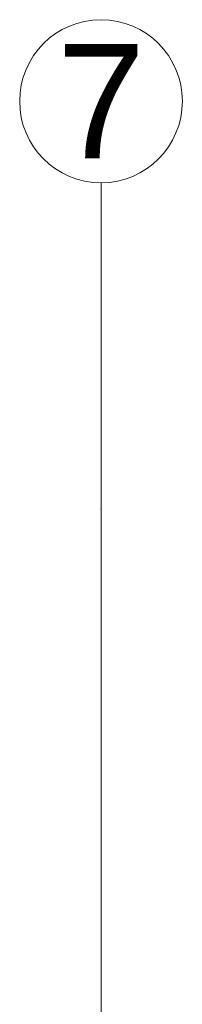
# Model space of a CAD drawing. Header units: millimetres. Extents: x -573548 to 674770, y -210017 to -47794.
# Tile 205 of 234: x 117327 to 117827, y -92061 to -89042. Entities that reach past the tile are written whole.
import ezdxf
from ezdxf.enums import TextEntityAlignment as Align

# ---------------------------------------------------------------- set-up
doc = ezdxf.new("R2010")
doc.units = ezdxf.units.MM
doc.layers.add('A.02 RZUT PIWNICY_is$0$Structural - Grid', color=8, linetype='Continuous', lineweight=9)
doc.layers.add('A.02 RZUT PIWNICY_is$0$Structural - Grid_Nr_pióra__17', color=8, linetype='Continuous', lineweight=9)
doc.styles.add('A.02 RZUT PIWNICY_is$0$STYL_AUTOMATYCZNY_1', font='arial.ttf')

# ---------------------------------------------------------------- blocks, each defined once
blk = doc.blocks.new('A.02 RZUT PIWNICY_is$0$Standardowy znacznik osi_2')
at = {"layer": 'A.02 RZUT PIWNICY_is$0$Structural - Grid_Nr_pióra__17'}
for p, q in [((1000, 0), (17853.1, 0)), ((17853.1, 0), (18853.1, 0))]:
    blk.add_line(p, q, dxfattribs=at)
blk.add_circle((19103.1, 0), 250, dxfattribs=at)
blk.add_point((17853.1, 0), dxfattribs=at)
blk.add_point((17853.1, 0), dxfattribs=at)
at = {"layer": 'A.02 RZUT PIWNICY_is$0$Structural - Grid_Nr_pióra__17', "style": 'A.02 RZUT PIWNICY_is$0$STYL_AUTOMATYCZNY_1'}
for tag, p in [('AC_MarkerText_1_0', (5, -80)), ('AC_MarkerText_1_1', (19358.1, -80))]:
    blk.add_attdef(tag, text='', height=350, rotation=270, dxfattribs=at).set_placement(p, align=Align.TOP_CENTER)
blk = doc.blocks.new('A.02 RZUT PIWNICY_is')
at = {"layer": 'A.02 RZUT PIWNICY_is$0$Structural - Grid'}
ref = blk.add_blockref('A.02 RZUT PIWNICY_is$0$Standardowy znacznik osi_2', (118146.9, -108395.1), dxfattribs=dict(at, zscale=1000, rotation=90))
ref.add_attrib('AC_MarkerText_1_1', '7', dxfattribs={"layer": 'A.02 RZUT PIWNICY_is$0$Structural - Grid_Nr_pióra__17', "color": 20, "lineweight": 15, "true_color": 0xf73328, "height": 350, "rotation": 360, "style": 'A.02 RZUT PIWNICY_is$0$STYL_AUTOMATYCZNY_1'}).set_placement((118146.9, -89116.9), align=Align.TOP_CENTER)

msp = doc.modelspace()

# ---------------------------------------------------------------- block references
at = {"ltscale": 10}
msp.add_blockref('A.02 RZUT PIWNICY_is', (-570.2, 0), dxfattribs=at)

doc.saveas('drawing.dxf')
